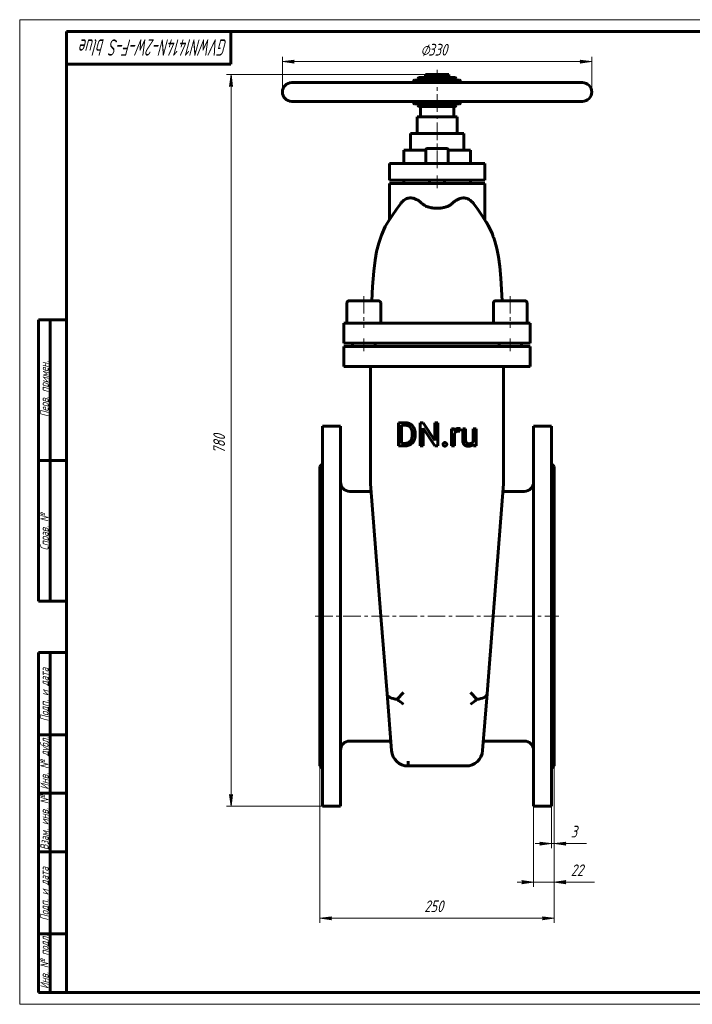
# Model space of a CAD drawing. Header units: millimetres. Extents: x 0 to 594, y 0 to 420.
# Tile 1 of 2: x 0 to 287, y 0 to 420. Entities that reach past the tile are written whole.
import ezdxf

# ---------------------------------------------------------------- set-up
doc = ezdxf.new("R2010")
doc.units = ezdxf.units.MM
for name, pattern in [('K5LT_AXLED', [12, 7.5, -1.5, 1.5, -1.5]), ('K5LT_BASIC', [0]), ('K5LT_THIN', [0])]:
    doc.linetypes.add(name, pattern=pattern)
doc.layers.add('Системный слой', color=7, linetype='Continuous')
doc.layers.add('Системный слой (1)', color=7, linetype='Continuous', true_color=0x6c6c6c)
doc.styles.add('KDIMTEXTSTYLE', font='txt', dxfattribs={"width": 0.96, "oblique": 15, "height": 5})
doc.styles.add('KTEXTSTYLE', font='txt', dxfattribs={"width": 0.96, "height": 5})
doc.dimstyles.new('KDIMSTYLE (0.40)', dxfattribs={"dimtxt": 5, "dimasz": 1, "dimexe": 2, "dimexo": 0, "dimgap": 1, "dimtad": 1, "dimlfac": 2.5, "dimtxsty": 'KDIMTEXTSTYLE', "dimsah": 1, "dimcen": 0, "dimdle": 1, "dimadec": 0, "dimazin": 0, "dimtfac": 0.667, "dimtmove": 0, "dimatfit": 3, "dimfxl": 1, "dimtvp": 1, "dimtolj": 1, "dimtzin": 0, "dimarcsym": 0})

# ---------------------------------------------------------------- blocks, each defined once
blk = doc.blocks.new('U0')
at = {"layer": 'Системный слой (1)', "color": 143, "linetype": 'K5LT_BASIC', "lineweight": 60, "true_color": 0x33acca}
for p, q in [((168.04, 393.15), (168.04, 393.75)), ((168.04, 384.55), (168.04, 385.15))]:
    blk.add_line(p, q, dxfattribs=at)
blk = doc.blocks.new('U1')
at = {"layer": 'Системный слой (1)', "color": 143, "linetype": 'K5LT_BASIC', "lineweight": 60, "true_color": 0x33acca}
for p, q in [((188.04, 393.15), (188.04, 393.75)), ((188.04, 384.55), (188.04, 385.15))]:
    blk.add_line(p, q, dxfattribs=at)
blk = doc.blocks.new('U2')
at = {"layer": 'Системный слой (1)', "color": 143, "linetype": 'K5LT_BASIC', "lineweight": 60, "true_color": 0x33acca}
for p, q in [((146.8, 300.11), (140.56, 300.11)), ((153.04, 300.11), (146.8, 300.11))]:
    blk.add_line(p, q, dxfattribs=at)
blk = doc.blocks.new('U3')
at = {"layer": 'Системный слой (1)', "color": 143, "linetype": 'K5LT_BASIC', "lineweight": 60, "true_color": 0x33acca}
for p, q in [((209.28, 300.11), (203.04, 300.11)), ((215.52, 300.11), (209.28, 300.11))]:
    blk.add_line(p, q, dxfattribs=at)
blk = doc.blocks.new('U4')
at = {"layer": 'Системный слой (1)', "color": 143, "linetype": 'K5LT_BASIC', "lineweight": 60, "true_color": 0x33acca}
for p, q in [((178.04, 365.07), (173.88, 365.07)), ((182.2, 365.07), (178.04, 365.07))]:
    blk.add_line(p, q, dxfattribs=at)
blk = doc.blocks.new('U5')
at = {"layer": 'Системный слой (1)', "color": 143, "linetype": 'K5LT_BASIC', "lineweight": 60, "true_color": 0x33acca}
for p, q in [((160.86, 339.38), (162.53, 341.63)), ((157.3, 334.03), (158.68, 336.21)), ((158.68, 336.21), (160.86, 339.38)), ((155.96, 331.74), (157.3, 334.03)), ((153.13, 324.63), (154.3, 328.11)), ((154.3, 328.11), (155.96, 331.74)), ((152.26, 321.09), (153.13, 324.63)), ((151.59, 317.36), (152.26, 321.09)), ((151.02, 312.75), (151.59, 317.36)), ((150.54, 306.13), (151.02, 312.75)), ((150.25, 300.11), (150.54, 306.13))]:
    blk.add_line(p, q, dxfattribs=at)
blk = doc.blocks.new('U6')
at = {"layer": 'Системный слой (1)', "color": 143, "linetype": 'K5LT_BASIC', "lineweight": 60, "true_color": 0x33acca}
for p, q in [((195.29, 339.28), (193.55, 341.63)), ((197.31, 336.33), (195.29, 339.28)), ((198.27, 334.84), (197.31, 336.33)), ((198.76, 334.06), (198.27, 334.84)), ((199.01, 333.65), (198.76, 334.06)), ((199.14, 333.45), (199.01, 333.65)), ((199.2, 333.34), (199.14, 333.45)), ((199.23, 333.3), (199.2, 333.34)), ((199.24, 333.28), (199.23, 333.3)), ((199.25, 333.26), (199.24, 333.28)), ((199.27, 333.22), (199.25, 333.26)), ((199.29, 333.19), (199.27, 333.22)), ((199.3, 333.18), (199.29, 333.19)), ((199.3, 333.17), (199.3, 333.18)), ((199.31, 333.17), (199.3, 333.17)), ((199.31, 333.16), (199.31, 333.17)), ((199.36, 333.08), (199.31, 333.16)), ((199.4, 333.02), (199.36, 333.08)), ((199.89, 332.15), (199.4, 333.02)), ((201.1, 329.73), (199.89, 332.15)), ((201.63, 328.46), (201.1, 329.73)), ((201.88, 327.82), (201.63, 328.46)), ((202, 327.51), (201.88, 327.82)), ((202.06, 327.34), (202, 327.51)), ((202.07, 327.32), (202.06, 327.34)), ((202.09, 327.25), (202.07, 327.32)), ((202.1, 327.23), (202.09, 327.25)), ((202.12, 327.17), (202.1, 327.23)), ((202.15, 327.09), (202.12, 327.17)), ((202.17, 327.05), (202.15, 327.09)), ((202.18, 327.03), (202.17, 327.05)), ((202.18, 327.02), (202.18, 327.03)), ((202.18, 327.01), (202.18, 327.02)), ((202.19, 326.98), (202.18, 327.01)), ((202.2, 326.94), (202.19, 326.98)), ((202.21, 326.92), (202.2, 326.94)), ((202.68, 325.51), (202.21, 326.92)), ((203.53, 322.4), (202.68, 325.51)), ((204.25, 318.85), (203.53, 322.4)), ((204.83, 314.79), (204.25, 318.85)), ((205.31, 309.79), (204.83, 314.79)), ((205.83, 300.11), (205.31, 309.79))]:
    blk.add_line(p, q, dxfattribs=at)
blk = doc.blocks.new('U7')
at = {"layer": 'Системный слой (1)', "color": 143, "linetype": 'K5LT_BASIC', "lineweight": 60, "true_color": 0x33acca}
for p, q in [((163.84, 364.35), (173.24, 364.35)), ((182.84, 364.35), (192.24, 364.35))]:
    blk.add_line(p, q, dxfattribs=at)
blk = doc.blocks.new('D0')
at = {"layer": 'Системный слой (1)'}
for points in [[(132.54, 36.72), (133.04, 37.38), (128.04, 36.72), (133.04, 36.06)], [(228.04, 36.72), (223.04, 37.38), (223.54, 36.72), (223.04, 36.06)]]:
    blk.add_hatch(color=7, dxfattribs=at).paths.add_polyline_path(points)
at = {"layer": 'Системный слой (1)', "color": 7, "linetype": 'K5LT_THIN', "lineweight": 18, "true_color": 0xffffff}
for p, q in [((128.04, 101.75), (128.04, 34.72)), ((228.04, 101.75), (228.04, 34.72)), ((128.04, 36.72), (133.04, 37.38)), ((133.04, 36.06), (128.04, 36.72)), ((133.04, 37.38), (132.54, 36.72)), ((132.54, 36.72), (133.04, 36.06)), ((223.54, 36.72), (223.04, 37.38)), ((223.04, 37.38), (228.04, 36.72)), ((228.04, 36.72), (223.04, 36.06)), ((223.04, 36.06), (223.54, 36.72))]:
    blk.add_line(p, q, dxfattribs=at)
blk.add_wipeout([(172.56, 37.72), (172.56, 45.1), (183.07, 45.1), (183.07, 37.72)]).dxf.layer = 'Системный слой (1)'
blk.add_line((128.04, 36.72), (228.04, 36.72), dxfattribs=at)
at = {"layer": 'Системный слой (1)', "color": 7, "insert": (172.56, 44.31), "char_height": 5, "attachment_point": 1, "style": 'KTEXTSTYLE'}
blk.add_mtext('\\fArial|b0|c204|p34;\\H5.0;\\W1.000;\\Q15;\\fGOST Type AU|b0|i0|c204|p34;\\Q15;\\W0.960;250', dxfattribs=at)
blk = doc.blocks.new('KDIMARROW_01')
at = {"layer": 'Системный слой'}
blk.add_hatch(color=0, dxfattribs=at).paths.add_polyline_path([(-5, -0.66), (0, 0), (-5, 0.66), (-4.5, 0)])
at = {"layer": 'Системный слой', "color": 0, "linetype": 'K5LT_THIN', "lineweight": 18}
for p, q in [((-4.5, 0), (-5, 0.66)), ((-5, 0.66), (0, 0)), ((0, 0), (-5, -0.66)), ((-5, -0.66), (-4.5, 0))]:
    blk.add_line(p, q, dxfattribs=at)
at = {"layer": 'Системный слой (1)', "color": 0, "linetype": 'K5LT_THIN', "lineweight": 18}
blk.add_line((401.94, 165.55), (401.54, 165.55), dxfattribs=at)
blk = doc.blocks.new('D1')
at = {"layer": 'Системный слой (1)'}
blk.add_hatch(color=7, dxfattribs=at).paths.add_polyline_path([(214.24, 51.43), (219.24, 52.09), (214.24, 52.75), (214.74, 52.09)])
at = {"layer": 'Системный слой (1)', "color": 7, "linetype": 'K5LT_THIN', "lineweight": 18, "true_color": 0xffffff}
for p, q in [((228.04, 101.75), (228.04, 50.09)), ((219.24, 84.55), (219.24, 50.09)), ((219.24, 52.09), (212.24, 52.09)), ((219.24, 52.09), (214.24, 52.75)), ((214.24, 52.75), (214.74, 52.09)), ((214.74, 52.09), (214.24, 51.43)), ((214.24, 51.43), (219.24, 52.09)), ((219.24, 52.09), (228.04, 52.09))]:
    blk.add_line(p, q, dxfattribs=at)
blk.add_wipeout([(235.05, 53.09), (235.05, 60.47), (242.9, 60.47), (242.9, 53.09)]).dxf.layer = 'Системный слой (1)'
at = {"layer": 'Системный слой (1)'}
blk.add_hatch(color=7, dxfattribs=at).paths.add_polyline_path([(232.54, 52.09), (233.04, 52.75), (228.04, 52.09), (233.04, 51.43)])
at = {"layer": 'Системный слой (1)', "color": 7, "linetype": 'K5LT_THIN', "lineweight": 18, "true_color": 0xffffff}
for p, q in [((233.04, 52.75), (228.04, 52.09)), ((228.04, 52.09), (233.04, 51.43)), ((228.04, 52.09), (235.04, 52.09)), ((228.04, 52.09), (233.04, 52.09)), ((232.54, 52.09), (233.04, 52.75)), ((233.04, 51.43), (232.54, 52.09)), ((233.05, 52.09), (245.22, 52.09))]:
    blk.add_line(p, q, dxfattribs=at)
at = {"layer": 'Системный слой (1)', "color": 7, "insert": (235.05, 59.68), "char_height": 5, "attachment_point": 1, "style": 'KTEXTSTYLE'}
blk.add_mtext('\\fArial|b0|c204|p34;\\H5.0;\\W1.000;\\Q15;\\fGOST Type AU|b0|i0|c204|p34;\\Q15;\\W0.960;22', dxfattribs=at)
blk = doc.blocks.new('D2')
at = {"layer": 'Системный слой (1)'}
blk.add_hatch(color=7, dxfattribs=at).paths.add_polyline_path([(221.84, 67.91), (226.84, 68.57), (221.84, 69.23), (222.34, 68.57)])
at = {"layer": 'Системный слой (1)', "color": 7, "linetype": 'K5LT_THIN', "lineweight": 18, "true_color": 0xffffff}
for p, q in [((228.04, 101.75), (228.04, 66.57)), ((226.84, 84.55), (226.84, 66.57)), ((226.84, 68.57), (219.84, 68.57)), ((226.84, 68.57), (221.84, 69.23)), ((221.84, 69.23), (222.34, 68.57)), ((222.34, 68.57), (221.84, 67.91)), ((221.84, 67.91), (226.84, 68.57)), ((226.84, 68.57), (228.04, 68.57))]:
    blk.add_line(p, q, dxfattribs=at)
blk.add_wipeout([(235.04, 69.57), (235.04, 76.95), (239.58, 76.95), (239.58, 69.57)]).dxf.layer = 'Системный слой (1)'
at = {"layer": 'Системный слой (1)'}
blk.add_hatch(color=7, dxfattribs=at).paths.add_polyline_path([(232.54, 68.57), (233.04, 69.23), (228.04, 68.57), (233.04, 67.91)])
at = {"layer": 'Системный слой (1)', "color": 7, "linetype": 'K5LT_THIN', "lineweight": 18, "true_color": 0xffffff}
for p, q in [((233.04, 69.23), (228.04, 68.57)), ((228.04, 68.57), (233.04, 67.91)), ((228.04, 68.57), (235.04, 68.57)), ((228.04, 68.57), (233.04, 68.57)), ((232.54, 68.57), (233.04, 69.23)), ((233.04, 67.91), (232.54, 68.57)), ((233.04, 68.57), (241.77, 68.57))]:
    blk.add_line(p, q, dxfattribs=at)
at = {"layer": 'Системный слой (1)', "color": 7, "insert": (235.04, 76.16), "char_height": 5, "attachment_point": 1, "style": 'KTEXTSTYLE'}
blk.add_mtext('\\fArial|b0|c204|p34;\\H5.0;\\W1.000;\\Q15;\\fGOST Type AU|b0|i0|c204|p34;\\Q15;\\W0.960;3', dxfattribs=at)
blk = doc.blocks.new('D3')
at = {"layer": 'Системный слой (1)'}
for points in [[(117.04, 401.45), (116.54, 402.11), (117.04, 402.77), (112.04, 402.11)], [(244.04, 402.11), (239.04, 402.77), (239.54, 402.11), (239.04, 401.45)]]:
    blk.add_hatch(color=7, dxfattribs=at).paths.add_polyline_path(points)
at = {"layer": 'Системный слой (1)', "color": 7, "linetype": 'K5LT_THIN', "lineweight": 18, "true_color": 0xffffff}
for p, q in [((112.04, 389.15), (112.04, 404.11)), ((244.04, 389.15), (244.04, 404.11)), ((112.04, 402.11), (117.04, 402.77)), ((117.04, 401.45), (112.04, 402.11)), ((117.04, 402.77), (116.54, 402.11)), ((116.54, 402.11), (117.04, 401.45)), ((239.54, 402.11), (239.04, 402.77)), ((239.04, 402.77), (244.04, 402.11)), ((244.04, 402.11), (239.04, 401.45)), ((239.04, 401.45), (239.54, 402.11))]:
    blk.add_line(p, q, dxfattribs=at)
blk.add_wipeout([(170.98, 403.11), (170.98, 410.49), (184.54, 410.49), (184.54, 403.11)]).dxf.layer = 'Системный слой (1)'
blk.add_line((112.04, 402.11), (244.04, 402.11), dxfattribs=at)
at = {"layer": 'Системный слой (1)', "color": 7, "char_height": 5, "attachment_point": 1, "style": 'KTEXTSTYLE'}
for s, insert in [('\\fArial|b0|c204|p34;\\H5.0;\\W1.000;\\Q15;\\fGOST Type AU|b0|i0|c204|p34;\\Q15;\\W0.960;⌀', (170.98, 409.69)), ('\\fArial|b0|c204|p34;\\H5.0;\\W1.000;\\Q15;\\fGOST Type AU|b0|i0|c204|p34;\\Q15;\\W0.960;330', (174.28, 409.69))]:
    blk.add_mtext(s, dxfattribs=dict(at, insert=insert))
blk = doc.blocks.new('D4')
at = {"layer": 'Системный слой (1)'}
for points in [[(90.84, 391.55), (90.18, 396.55), (89.53, 391.55), (90.18, 392.05)], [(90.18, 84.55), (90.84, 89.55), (90.18, 89.05), (89.53, 89.55)]]:
    blk.add_hatch(color=7, dxfattribs=at).paths.add_polyline_path(points)
at = {"layer": 'Системный слой (1)', "color": 7, "linetype": 'K5LT_THIN', "lineweight": 18, "true_color": 0xffffff}
for p, q in [((178.04, 396.55), (88.18, 396.55)), ((89.53, 391.55), (90.18, 396.55)), ((90.18, 396.55), (90.84, 391.55)), ((90.18, 392.05), (89.53, 391.55)), ((90.84, 391.55), (90.18, 392.05)), ((90.18, 84.55), (89.53, 89.55)), ((89.53, 89.55), (90.18, 89.05)), ((90.18, 89.05), (90.84, 89.55)), ((90.84, 89.55), (90.18, 84.55)), ((133.04, 84.55), (88.18, 84.55))]:
    blk.add_line(p, q, dxfattribs=at)
blk.add_wipeout([(89.18, 234.88), (81.8, 234.88), (81.8, 245.77), (89.18, 245.77)]).dxf.layer = 'Системный слой (1)'
blk.add_line((90.18, 396.55), (90.18, 84.55), dxfattribs=at)
at = {"layer": 'Системный слой (1)', "color": 7, "insert": (82.6, 234.88), "char_height": 5, "attachment_point": 1, "rotation": 90, "style": 'KTEXTSTYLE'}
blk.add_mtext('\\fArial|b0|c204|p34;\\H5.0;\\W1.000;\\Q15;\\fGOST Type AU|b0|i0|c204|p34;\\Q15;\\W0.960;780', dxfattribs=at)
blk = doc.blocks.new('D5')
at = {"layer": 'Системный слой (1)'}
for points in [[(462.27, 211.77), (465.81, 215.37), (461.47, 212.81), (462.26, 212.6)], [(338.07, 115.74), (342.42, 118.3), (341.62, 118.51), (341.61, 119.33)]]:
    blk.add_hatch(color=7, dxfattribs=at).paths.add_polyline_path(points)
at = {"layer": 'Системный слой (1)', "color": 7, "linetype": 'K5LT_THIN', "lineweight": 18, "true_color": 0xffffff}
for p, q in [((338.07, 115.74), (465.81, 215.37)), ((461.47, 212.81), (465.81, 215.37)), ((465.81, 215.37), (462.27, 211.77)), ((462.26, 212.6), (461.47, 212.81)), ((462.27, 211.77), (462.26, 212.6)), ((338.07, 115.74), (341.61, 119.33)), ((342.42, 118.3), (338.07, 115.74)), ((341.61, 119.33), (341.62, 118.51)), ((341.62, 118.51), (342.42, 118.3))]:
    blk.add_line(p, q, dxfattribs=at)
blk.add_wipeout([(484.94, 229.72), (484.94, 237.11), (498.5, 237.11), (498.5, 229.72)]).dxf.layer = 'Системный слой (1)'
for p, q in [((465.81, 215.37), (482.94, 228.72)), ((482.94, 228.72), (501.06, 228.72))]:
    blk.add_line(p, q, dxfattribs=at)
at = {"layer": 'Системный слой (1)', "color": 7, "char_height": 5, "attachment_point": 1, "style": 'KTEXTSTYLE'}
for s, insert in [('\\fArial|b0|c204|p34;\\H5.0;\\W1.000;\\Q15;\\fGOST Type AU|b0|i0|c204|p34;\\Q15;\\W0.960;⌀', (484.94, 236.31)), ('\\fArial|b0|c204|p34;\\H5.0;\\W1.000;\\Q15;\\fGOST Type AU|b0|i0|c204|p34;\\Q15;\\W0.960;405', (488.25, 236.31))]:
    blk.add_mtext(s, dxfattribs=dict(at, insert=insert))
blk = doc.blocks.new('D6')
at = {"layer": 'Системный слой (1)'}
for points in [[(467.74, 170.8), (472.66, 171.9), (467.62, 172.11), (468.17, 171.5)], [(336.26, 159), (335.71, 159.61), (336.15, 160.31), (331.23, 159.21)]]:
    blk.add_hatch(color=7, dxfattribs=at).paths.add_polyline_path(points)
at = {"layer": 'Системный слой (1)', "color": 7, "linetype": 'K5LT_THIN', "lineweight": 18, "true_color": 0xffffff}
for p, q in [((331.23, 159.21), (472.66, 171.9)), ((468.17, 171.5), (467.62, 172.11)), ((467.62, 172.11), (472.66, 171.9)), ((472.66, 171.9), (467.74, 170.8)), ((467.74, 170.8), (468.17, 171.5)), ((331.23, 159.21), (336.15, 160.31)), ((336.15, 160.31), (335.71, 159.61)), ((335.71, 159.61), (336.26, 159)), ((336.26, 159), (331.23, 159.21))]:
    blk.add_line(p, q, dxfattribs=at)
blk.add_wipeout([(497.36, 174.94), (497.36, 182.32), (510.41, 182.32), (510.41, 174.94)]).dxf.layer = 'Системный слой (1)'
for p, q in [((472.66, 171.9), (495.36, 173.94)), ((495.36, 173.94), (512.96, 173.94))]:
    blk.add_line(p, q, dxfattribs=at)
at = {"layer": 'Системный слой (1)', "color": 7, "char_height": 5, "attachment_point": 1, "style": 'KTEXTSTYLE'}
for s, insert in [('\\fArial|b0|c204|p34;\\H5.0;\\W1.000;\\Q15;\\fGOST Type AU|b0|i0|c204|p34;\\Q15;\\W0.960;⌀', (497.36, 181.52)), ('\\fArial|b0|c204|p34;\\H5.0;\\W1.000;\\Q15;\\fGOST Type AU|b0|i0|c204|p34;\\Q15;\\W0.960;355', (500.67, 181.52))]:
    blk.add_mtext(s, dxfattribs=dict(at, insert=insert))
blk = doc.blocks.new('U19')
at = {"color": 7, "linetype": 'K5LT_THIN', "lineweight": 18, "true_color": 0xffffff}
for p, q in [((0, 0), (0, 420)), ((0, 420), (594, 420)), ((594, 0), (0, 0))]:
    blk.add_line(p, q, dxfattribs=at)
at = {"color": 143, "linetype": 'K5LT_BASIC', "lineweight": 60, "true_color": 0x33acca}
for p, q in [((20, 5), (20, 415)), ((20, 415), (589, 415)), ((90, 415), (90, 401)), ((90, 401), (20, 401)), ((8, 172), (8, 292)), ((20, 292), (8, 292)), ((13, 172), (13, 292)), ((20, 232), (8, 232)), ((20, 172), (8, 172)), ((8, 5), (8, 150)), ((20, 150), (8, 150)), ((13, 5), (13, 150)), ((20, 115), (8, 115)), ((20, 90), (8, 90)), ((20, 65), (8, 65)), ((20, 30), (8, 30)), ((20, 5), (8, 5)), ((589, 5), (20, 5))]:
    blk.add_line(p, q, dxfattribs=at)
at = {"color": 7, "attachment_point": 1, "style": 'KTEXTSTYLE'}
for s, insert, char_height, rotation in [('\\fArial|b0|c204|p34;\\H5.0;\\W1.000;\\Q15;\\fGOST Type AU|b0|i0|c204|p34;\\Q15;\\W0.710;\\H7.00;GVWN1414N-2W-F-S blue', (88.66, 404.64), 7, 180), ('\\fArial|b0|c204|p34;\\H5.0;\\W1.000;\\Q15;\\fGOST Type AU|b0|i0|c204|p34;\\Q15;\\W0.960;\\H3.50;Перв. примен.', (8.82, 250.52), 3.5, 90), ('\\fArial|b0|c204|p34;\\H5.0;\\W1.000;\\Q15;\\fGOST Type AU|b0|i0|c204|p34;\\Q15;\\W0.960;\\H3.50;Справ. №', (8.82, 193.63), 3.5, 90), ('\\fArial|b0|c204|p34;\\H5.0;\\W1.000;\\Q15;\\fGOST Type AU|b0|i0|c204|p34;\\Q15;\\W0.960;\\H3.50;Подп. и дата', (8.82, 120.66), 3.5, 90), ('\\fArial|b0|c204|p34;\\H5.0;\\W1.000;\\Q15;\\fGOST Type AU|b0|i0|c204|p34;\\Q15;\\W0.960;\\H3.50;Инв. № дубл.', (8.82, 91.57), 3.5, 90), ('\\fArial|b0|c204|p34;\\H5.0;\\W1.000;\\Q15;\\fGOST Type AU|b0|i0|c204|p34;\\Q15;\\W0.960;\\H3.50;Взам. инв. №', (8.82, 65.8), 3.5, 90), ('\\fArial|b0|c204|p34;\\H5.0;\\W1.000;\\Q15;\\fGOST Type AU|b0|i0|c204|p34;\\Q15;\\W0.960;\\H3.50;Подп. и дата', (8.82, 35.66), 3.5, 90), ('\\fArial|b0|c204|p34;\\H5.0;\\W1.000;\\Q15;\\fGOST Type AU|b0|i0|c204|p34;\\Q15;\\W0.960;\\H3.50;Инв. № подл.', (8.82, 6.57), 3.5, 90)]:
    blk.add_mtext(s, dxfattribs=dict(at, insert=insert, char_height=char_height, rotation=rotation))

msp = doc.modelspace()

# ---------------------------------------------------------------- linework, layer by layer
at = {"layer": 'Системный слой (1)', "color": 143, "linetype": 'K5LT_BASIC', "lineweight": 60, "true_color": 0x33acca}
for p, q in [((170.0385, 394.1532), (170.0385, 394.9532)), ((185.6385, 395.3532), (170.4385, 395.3532)), ((173.0385, 396.5532), (183.0385, 396.5532)), ((173.0385, 395.3532), (173.0385, 396.5532)), ((183.0385, 395.3532), (183.0385, 396.5532)), ((186.0385, 394.1532), (186.0385, 394.9532)), ((116.0385, 393.1532), (240.0385, 393.1532)), ((187.6385, 394.1532), (168.4385, 394.1532)), ((116.0385, 385.1532), (240.0385, 385.1532)), ((168.4385, 384.1532), (187.6385, 384.1532)), ((170.0385, 383.3532), (170.0385, 384.1532)), ((170.4385, 382.9532), (185.6385, 382.9532)), ((170.9385, 378.5532), (170.9385, 382.9532)), ((185.1385, 378.5532), (185.1385, 382.9532)), ((186.0385, 383.3532), (186.0385, 384.1532)), ((169.5185, 371.4532), (169.5185, 378.5532)), ((169.5185, 378.5532), (186.5585, 378.5532)), ((186.5585, 371.4532), (186.5585, 378.5532)), ((166.6785, 371.4532), (189.3985, 371.4532)), ((166.6785, 364.3532), (166.6785, 371.4532)), ((189.3985, 364.3532), (189.3985, 371.4532)), ((163.8385, 358.6732), (163.8385, 364.3532)), ((173.2385, 364.4332), (173.2385, 358.6732)), ((182.8385, 364.4332), (182.8385, 358.6732)), ((192.2385, 358.6732), (192.2385, 364.3532)), ((157.726, 351.5732), (157.726, 358.6732)), ((157.726, 358.6732), (158.593, 358.6732)), ((158.593, 358.6732), (171.8055, 358.6732)), ((171.8055, 358.6732), (184.2716, 358.6732)), ((184.2716, 358.6732), (197.4841, 358.6732)), ((197.4841, 358.6732), (198.351, 358.6732)), ((198.351, 351.5732), (198.351, 358.6732)), ((158.593, 351.5732), (157.726, 351.5732)), ((157.726, 350.1532), (158.593, 350.1532)), ((157.726, 334.7146), (157.726, 350.1532)), ((158.593, 351.5732), (171.8055, 351.5732)), ((158.593, 350.1532), (171.8055, 350.1532)), ((163.8385, 350.1532), (163.8385, 351.5732)), ((184.2716, 351.5732), (171.8055, 351.5732)), ((171.8055, 350.1532), (184.2716, 350.1532)), ((174.8385, 351.5732), (174.8385, 350.1532)), ((181.2385, 351.5732), (181.2385, 350.1532)), ((184.2716, 351.5732), (197.4841, 351.5732)), ((184.2716, 350.1532), (197.4841, 350.1532)), ((192.2385, 350.1532), (192.2385, 351.5732)), ((198.351, 351.5732), (197.4841, 351.5732)), ((197.4841, 350.1532), (198.351, 350.1532)), ((198.351, 334.7146), (198.351, 350.1532)), ((139.5985, 299.1532), (139.5985, 290.5132)), ((153.9985, 299.1532), (153.9985, 290.5132)), ((202.0785, 299.1532), (202.0785, 290.5132)), ((215.5185, 300.1132), (215.0435, 300.1132)), ((216.4785, 299.1532), (216.4785, 290.5132)), ((138.2785, 290.5132), (146.7985, 290.5132)), ((138.2785, 281.9932), (138.2785, 290.5132)), ((146.7985, 290.5132), (209.2785, 290.5132)), ((209.2785, 290.5132), (217.7985, 290.5132)), ((217.7985, 281.9932), (217.7985, 290.5132)), ((146.7985, 281.9932), (138.2785, 281.9932)), ((141.9985, 281.9932), (141.9985, 280.5732)), ((146.7985, 281.9932), (209.2785, 281.9932)), ((151.5985, 281.9932), (151.5985, 280.5732)), ((204.4785, 281.9932), (204.4785, 280.5732)), ((217.7985, 281.9932), (209.2785, 281.9932)), ((214.0785, 281.9932), (214.0785, 280.5732)), ((138.2785, 272.0532), (138.2785, 280.5732)), ((138.2785, 280.5732), (146.7985, 280.5732)), ((146.7985, 280.5732), (209.2785, 280.5732)), ((209.2785, 280.5732), (217.7985, 280.5732)), ((217.7985, 272.0532), (217.7985, 280.5732)), ((146.7985, 272.0532), (138.2785, 272.0532)), ((146.7985, 272.0532), (209.2785, 272.0532)), ((149.6385, 272.0532), (149.6385, 222.6312)), ((206.4385, 222.6312), (206.4385, 272.0532)), ((217.7985, 272.0532), (209.2785, 272.0532)), ((164.3614, 248.0839), (161.5649, 248.0839)), ((161.5649, 248.0839), (161.5649, 238.201)), ((172.0798, 248.0839), (170.7698, 248.0839)), ((170.7698, 248.0839), (170.7698, 238.201)), ((177.0755, 240.4409), (172.0798, 248.0839)), ((177.0755, 248.0839), (177.0755, 240.4409)), ((178.372, 248.0839), (177.0755, 248.0839)), ((178.372, 238.201), (178.372, 248.0839)), ((129.2385, 246.5532), (129.2385, 84.5532)), ((129.2385, 246.5532), (136.8385, 246.5532)), ((136.8385, 246.5532), (136.8385, 84.5532)), ((162.8749, 247.0114), (162.8749, 239.2667)), ((164.3614, 247.0114), (162.8749, 247.0114)), ((172.0798, 245.8236), (177.0552, 238.201)), ((172.0798, 238.201), (172.0798, 245.8236)), ((184.2555, 245.5453), (184.2555, 238.201)), ((185.4773, 245.5453), (184.2555, 245.5453)), ((185.502, 244.7056), (185.4773, 245.5453)), ((187.7987, 244.4186), (187.8055, 245.586)), ((190.218, 245.5453), (188.9623, 245.5453)), ((188.9623, 245.5453), (188.9623, 240.8075)), ((190.218, 240.7939), (190.218, 245.5453)), ((193.4829, 245.5453), (193.4829, 240.2014)), ((194.7454, 245.5453), (193.4829, 245.5453)), ((194.7454, 238.201), (194.7454, 245.5453)), ((226.8385, 246.5532), (219.2385, 246.5532)), ((219.2385, 246.5532), (219.2385, 84.5532)), ((226.8385, 246.5532), (226.8385, 84.5532)), ((167.4227, 242.8438), (167.4227, 243.4479)), ((168.7191, 242.8438), (168.7191, 243.4343)), ((185.5112, 238.201), (185.5112, 243.4184)), ((161.5649, 238.201), (164.2393, 238.201)), ((162.8749, 239.2667), (164.2393, 239.2667)), ((170.7698, 238.201), (172.0798, 238.201)), ((177.0552, 238.201), (178.372, 238.201)), ((184.2555, 238.201), (185.5112, 238.201)), ((193.5178, 238.9276), (193.544, 238.201)), ((193.544, 238.201), (194.7454, 238.201)), ((128.0385, 229.3532), (129.2385, 230.5532)), ((128.0385, 229.3532), (128.0385, 101.7532)), ((228.0385, 229.3532), (226.8385, 230.5532)), ((228.0385, 229.3532), (228.0385, 101.7532)), ((140.8385, 218.8032), (149.917, 218.8032)), ((149.6603, 222.076), (154.0934, 165.5532)), ((201.9836, 165.5532), (206.4168, 222.076)), ((206.1601, 218.8032), (215.2385, 218.8032)), ((154.0934, 165.5532), (156.6906, 132.439)), ((199.3864, 132.439), (201.9836, 165.5532)), ((158.5919, 108.198), (156.6906, 132.439)), ((161.0898, 130.0967), (163.7689, 132.9941)), ((194.9872, 130.0967), (192.3082, 132.9941)), ((199.3864, 132.439), (197.4852, 108.198)), ((140.8385, 112.3032), (158.2699, 112.3032)), ((197.8071, 112.3032), (215.2385, 112.3032)), ((128.0385, 101.7532), (129.2385, 100.5532)), ((165.6701, 101.6532), (165.6701, 103.7327)), ((165.6701, 101.6532), (190.4069, 101.6532)), ((228.0385, 101.7532), (226.8385, 100.5532)), ((129.2385, 84.5532), (136.8385, 84.5532)), ((226.8385, 84.5532), (219.2385, 84.5532))]:
    msp.add_line(p, q, dxfattribs=at)
at = {"layer": 'Системный слой (1)', "color": 30, "linetype": 'K5LT_AXLED', "lineweight": 18, "true_color": 0xff8000}
for p, q in [((178.0385, 356.6732), (178.0385, 398.5532)), ((178.0385, 348.1532), (178.0385, 353.5732)), ((146.7985, 302.1132), (146.7985, 288.5132)), ((209.2785, 302.1132), (209.2785, 288.5132)), ((146.7985, 283.9932), (146.7985, 278.5732)), ((209.2785, 283.9932), (209.2785, 278.5732)), ((126.0385, 165.5532), (203.9836, 165.5532)), ((199.9836, 165.5532), (230.0385, 165.5532))]:
    msp.add_line(p, q, dxfattribs=at)
at = {"layer": 'Системный слой (1)', "color": 143, "linetype": 'K5LT_BASIC', "lineweight": 60, "true_color": 0x33acca}
for centre, radius, start, end in [((170.4385, 394.9532), 0.4, 90, 180), ((185.6385, 394.9532), 0.4, 0, 90), ((116.0385, 389.1532), 4, 90, 270), ((168.4385, 393.7532), 0.4, 90, 180), ((187.6385, 393.7532), 0.4, 0, 90), ((240.0385, 389.1532), 4, 270, 90), ((168.4385, 384.5532), 0.4, 180, 270), ((170.4385, 383.3532), 0.4, 180, 270), ((185.6385, 383.3532), 0.4, 270, 0), ((187.6385, 384.5532), 0.4, 270, 0), ((173.8785, 364.4332), 0.64, 90, 180), ((182.1985, 364.4332), 0.64, 0, 90), ((140.5585, 299.1532), 0.96, 90, 180), ((153.0385, 299.1532), 0.96, 0, 90), ((203.0385, 299.1532), 0.96, 90, 180), ((215.5185, 299.1532), 0.96, 0, 90), ((140.8385, 222.8032), 4, 180, 270), ((156.7385, 222.6312), 7.1, 180, 184.484606), ((199.3385, 222.6312), 7.1, 355.515394, 0), ((215.2385, 222.8032), 4, 270, 0), ((140.8385, 108.3032), 4, 90, 180), ((215.2385, 108.3032), 4, 0, 90), ((165.6701, 108.7532), 7.1, 184.484606, 270), ((190.4069, 108.7532), 7.1, 270, 355.515394)]:
    msp.add_arc(centre, radius, start, end, dxfattribs=at)
for centre, major_axis, start_param, end_param in [((163.7689, 132.9941), (7.0783, 0.5552), 3.14159265, 4.29203101), ((192.3082, 132.9941), (-7.0783, 0.5552), 1.99115429, 3.14159265), ((163.7689, 132.9941), (-7.0102, 6.4819), 1.57079633, 1.93583652), ((192.3082, 132.9941), (-7.0102, -6.4819), 1.20575613, 1.57079633)]:
    msp.add_ellipse(centre, major_axis=major_axis, ratio=0.41331574, start_param=start_param, end_param=end_param, dxfattribs=at)
for points, degree, knots in [([(162.5261, 341.6341), (162.6692, 341.8207), (162.9644, 342.1717), (163.5503, 342.7493), (164.0607, 343.1258), (164.6296, 343.4535), (165.0556, 343.6492), (165.5893, 343.8187), (166.1485, 343.933), (166.621, 343.965), (167.1279, 343.9501), (167.6191, 343.8953), (168.1335, 343.7719), (168.6659, 343.5948), (169.2223, 343.3593), (169.7732, 343.0505), (170.4223, 342.6216), (170.8201, 342.3093), (171.1251, 342.0401)], 3, [0, 0, 0, 0, 1.07582431, 2.16729742, 4.13765475, 4.52529288, 5.93489505, 6.92105011, 7.97140828, 9.5227533, 9.93804345, 11.20914538, 12.66282284, 13.24229743, 14.65147324, 16.28813389, 16.88478347, 19, 19, 19, 19]), ([(184.2716, 341.4333), (184.1774, 341.3484), (183.9748, 341.1818), (183.5897, 340.9157), (183.1097, 340.6416), (182.6179, 340.415), (182.1665, 340.2388), (181.799, 340.113), (181.4032, 339.9953), (181.0401, 339.9017), (180.6537, 339.8155), (180.272, 339.7434), (179.8053, 339.6714), (179.373, 339.6213), (178.9149, 339.5845), (178.4584, 339.5612), (177.9132, 339.5544), (177.4468, 339.5688), (177.0545, 339.5927), (176.6976, 339.6224), (176.2613, 339.6729), (175.8353, 339.7383), (175.4702, 339.8067), (175.1247, 339.8811), (174.7268, 339.9799), (174.2971, 340.1061), (173.9091, 340.2397), (173.4236, 340.4285), (172.9131, 340.668), (172.4267, 340.9553), (172.077, 341.2021), (171.892, 341.3553), (171.8055, 341.4333)], 3, [0, 0, 0, 0, 1.34678153, 2.68036538, 4.45110531, 6.20753646, 7.07836327, 8.18291167, 9.08812736, 10.03751284, 10.79402258, 11.78121695, 12.62283481, 13.87878256, 14.57343913, 15.53815719, 16.75698131, 17.98998545, 18.46674012, 19.23822962, 20.26287964, 21.28565189, 22.05177046, 22.73408863, 23.67782904, 24.88762671, 25.93364569, 26.7257496, 28.89493568, 30.53854678, 31.76354584, 33, 33, 33, 33]), ([(184.9519, 342.0401), (185.2849, 342.3339), (185.739, 342.6865), (186.3804, 343.0937), (186.8668, 343.3594), (187.3709, 343.5796), (188.0489, 343.8112), (188.6978, 343.9398), (189.363, 343.9659), (189.8472, 343.9378), (190.3069, 343.8614), (190.7459, 343.7409), (191.1943, 343.5741), (191.786, 343.2804), (192.3383, 342.8938), (192.8335, 342.4507), (193.1844, 342.0883), (193.4328, 341.7882), (193.551, 341.6341)], 3, [0, 0, 0, 0, 2.30947491, 3.09051072, 4.28097774, 5.52062161, 6.38085233, 8.66863924, 9.67594256, 10.62837061, 11.7608835, 12.62005259, 13.45578581, 14.66885694, 16.49920278, 17.17016226, 18.11226219, 19, 19, 19, 19]), ([(186.2205, 245.4265), (185.7895, 245.172), (185.5066, 244.7131), (185.502, 244.7056)], 2, [0, 0, 0, 1.96730614, 2, 2, 2])]:
    msp.add_open_spline(points, degree=degree, knots=knots, dxfattribs=at)
for points, degree in [([(171.8055, 341.4333), (171.5799, 341.6366), (171.353, 341.8389), (171.1251, 342.0401)], 3), ([(184.9519, 342.0401), (184.724, 341.8389), (184.4972, 341.6366), (184.2716, 341.4333)], 3), ([(168.7191, 243.4343), (168.7191, 244.5068), (168.0947, 246.2241), (166.934, 247.4391), (165.3321, 248.0839), (164.3614, 248.0839)], 2), ([(167.4227, 243.4479), (167.4227, 244.2963), (167.0155, 245.6199), (166.2281, 246.5363), (165.0945, 247.0114), (164.3614, 247.0114)], 2), ([(185.5112, 243.4184), (185.6411, 243.728), (185.8574, 243.957)], 2), ([(185.8574, 243.957), (186.0882, 244.2014), (186.4208, 244.3371)], 2), ([(187.2489, 245.6811), (186.6516, 245.6811), (186.2205, 245.4265)], 2), ([(186.4208, 244.3371), (186.7534, 244.4729), (187.1878, 244.4729)], 2), ([(187.1878, 244.4729), (187.3642, 244.4729), (187.6426, 244.4525), (187.7987, 244.4186)], 2), ([(187.8055, 245.586), (187.7376, 245.6199), (187.3846, 245.6811), (187.2489, 245.6811)], 2), ([(164.2393, 238.201), (165.271, 238.201), (166.9204, 238.8458), (168.0947, 240.0541), (168.7191, 241.7713), (168.7191, 242.8438)], 2), ([(164.2393, 239.2667), (165.2981, 239.2667), (166.71, 240.1559), (167.4227, 241.7645), (167.4227, 242.8438)], 2), ([(180.7942, 239.4058), (180.5939, 239.1852), (180.5939, 238.8662)], 2), ([(181.3745, 239.6264), (180.9944, 239.6264), (180.7942, 239.4058)], 2), ([(181.9549, 239.4058), (181.7546, 239.6264), (181.3745, 239.6264)], 2), ([(182.1551, 238.8662), (182.1551, 239.1852), (181.9549, 239.4058)], 2), ([(188.9623, 240.8075), (188.9623, 240.0744), (189.3085, 239.0291), (189.9465, 238.3775), (190.3911, 238.2213)], 2), ([(190.6355, 239.4669), (190.442, 239.6536), (190.218, 240.2984), (190.218, 240.7939)], 2), ([(191.5688, 239.1309), (191.3108, 239.1309), (190.8289, 239.2802), (190.6355, 239.4669)], 2), ([(192.8381, 239.4398), (192.3697, 239.1309), (191.5688, 239.1309)], 2), ([(193.4829, 240.2014), (193.2733, 239.7268), (192.8381, 239.4398)], 2), ([(180.5939, 238.8662), (180.5939, 238.554), (180.7942, 238.3368)], 2), ([(180.7942, 238.3368), (180.9944, 238.1195), (181.3745, 238.1195)], 2), ([(181.3745, 238.1195), (181.7546, 238.1195), (181.9549, 238.3368)], 2), ([(181.9549, 238.3368), (182.1551, 238.554), (182.1551, 238.8662)], 2), ([(190.3911, 238.2213), (190.8357, 238.0652), (191.3719, 238.0652)], 2), ([(191.3719, 238.0652), (192.1593, 238.0652), (192.7091, 238.3198)], 2), ([(192.7091, 238.3198), (193.196, 238.5452), (193.5178, 238.9276)], 2)]:
    msp.add_open_spline(points, degree=degree, dxfattribs=at)

# ---------------------------------------------------------------- block references
at = {"layer": 'Системный слой (1)'}
for name in ['U0', 'U1', 'U7', 'U4', 'U5', 'U6', 'U2', 'U3']:
    msp.add_blockref(name, (0, 0), dxfattribs=at)

# ---------------------------------------------------------------- next in the draw order: dimensions: what is measured, and where the dimension line sits
at = {"layer": 'Системный слой (1)', "color": 7}
dim = msp.add_linear_dim(base=(112.0385, 402.107), p1=(244.0385, 389.1532), p2=(112.0385, 389.1532), angle=180, dimstyle='KDIMSTYLE (0.40)', override={"dimexo": 0, "dimpost": '\\fGOST Type AU|b0|c204|p34;\\H5.0;\\W0.960;\\Q15;∅<>', "dimblk1": 'KDIMARROW_01', "dimblk2": 'KDIMARROW_01', "dimse1": 0, "dimse2": 0, "dimclrt": 7, "dimtol": 1, "dimtp": 0, "dimtm": 0, "dimtdec": 5, "dimtolj": 1}, dxfattribs=at)
dim.commit()
dim.dimension.update_dxf_attribs({"geometry": 'D3', "text_midpoint": (178.0385, 402.107), "dimtype": 160})
dim = msp.add_linear_dim(base=(128.0385, 36.7227), p1=(228.0385, 101.7532), p2=(128.0385, 101.7532), dimstyle='KDIMSTYLE (0.40)', override={"dimexo": 0, "dimpost": '\\fGOST Type AU|b0|c204|p34;\\H5.0;\\W0.960;\\Q15;<>', "dimblk1": 'KDIMARROW_01', "dimblk2": 'KDIMARROW_01', "dimse1": 0, "dimse2": 0, "dimclrt": 7, "dimtol": 1, "dimtp": 0, "dimtm": 0, "dimtdec": 5, "dimtolj": 1}, dxfattribs=at)
dim.commit()
dim.dimension.update_dxf_attribs({"geometry": 'D0', "text_midpoint": (178.0385, 36.7227), "dimtype": 160})

# ---------------------------------------------------------------- next in the draw order: dimensions: what is measured, and where the dimension line sits
dim = msp.add_linear_dim(base=(90.1846, 396.5532), p1=(133.0385, 84.5532), p2=(178.0385, 396.5532), angle=90, dimstyle='KDIMSTYLE (0.40)', override={"dimexo": 0, "dimpost": '\\fGOST Type AU|b0|c204|p34;\\H5.0;\\W0.960;\\Q15;<>', "dimblk1": 'KDIMARROW_01', "dimblk2": 'KDIMARROW_01', "dimse1": 0, "dimse2": 0, "dimclrt": 7, "dimtol": 1, "dimtp": 0, "dimtm": 0, "dimtdec": 5, "dimtolj": 1}, dxfattribs=at)
dim.commit()
dim.dimension.update_dxf_attribs({"geometry": 'D4', "text_midpoint": (90.1846, 240.5532), "dimtype": 160})
dim = msp.add_linear_dim(base=(219.2385, 52.0921), p1=(228.0385, 101.7532), p2=(219.2385, 84.5532), dimstyle='KDIMSTYLE (0.40)', override={"dimexo": 0, "dimtoh": 1, "dimpost": '\\fGOST Type AU|b0|c204|p34;\\H5.0;\\W0.960;\\Q15;<>', "dimblk1": 'KDIMARROW_01', "dimblk2": 'KDIMARROW_01', "dimse1": 0, "dimse2": 0, "dimclrt": 7, "dimtol": 1, "dimtp": 0, "dimtm": 0, "dimtdec": 5, "dimtmove": 1, "dimtolj": 1}, dxfattribs=at)
dim.commit()
dim.dimension.update_dxf_attribs({"geometry": 'D1', "text_midpoint": (239.1395, 52.0921), "dimtype": 160})

# ---------------------------------------------------------------- next in the draw order: dimensions: what is measured, and where the dimension line sits
dim = msp.add_linear_dim(base=(226.8385, 68.5721), p1=(228.0385, 101.7532), p2=(226.8385, 84.5532), dimstyle='KDIMSTYLE (0.40)', override={"dimexo": 0, "dimtoh": 1, "dimpost": '\\fGOST Type AU|b0|c204|p34;\\H5.0;\\W0.960;\\Q15;<>', "dimblk1": 'KDIMARROW_01', "dimblk2": 'KDIMARROW_01', "dimse1": 0, "dimse2": 0, "dimclrt": 7, "dimtol": 1, "dimtp": 0, "dimtm": 0, "dimtdec": 5, "dimtmove": 1, "dimtolj": 1}, dxfattribs=at)
dim.commit()
dim.dimension.update_dxf_attribs({"geometry": 'D2', "text_midpoint": (237.4077, 68.5721), "dimtype": 160})

# ---------------------------------------------------------------- next in the draw order: dimensions: what is measured, and where the dimension line sits
dim = msp.add_diameter_dim_2p(p1=(242.2612, 41.0196), p2=(561.6208, 290.0868), dimstyle='KDIMSTYLE (0.40)', override={"dimtih": 1, "dimtoh": 1, "dimpost": '\\fGOST Type AU|b0|c204|p34;\\H5.0;\\W0.960;\\Q15;<>', "dimblk1": 'KDIMARROW_01', "dimblk2": 'KDIMARROW_01', "dimclrt": 7, "dimtol": 1, "dimtp": 0, "dimtm": 0, "dimtdec": 5, "dimtmove": 1, "dimatfit": 2, "dimtolj": 1}, dxfattribs=at)
dim.commit()
dim.dimension.update_dxf_attribs({"geometry": 'D5', "text_midpoint": (484.941, 228.7248), "dimtype": 163})

# ---------------------------------------------------------------- next in the draw order: dimensions: what is measured, and where the dimension line sits
dim = msp.add_diameter_dim_2p(p1=(225.1513, 149.6891), p2=(578.7306, 181.4173), dimstyle='KDIMSTYLE (0.40)', override={"dimtih": 1, "dimtoh": 1, "dimpost": '\\fGOST Type AU|b0|c204|p34;\\H5.0;\\W0.960;\\Q15;<>', "dimblk1": 'KDIMARROW_01', "dimblk2": 'KDIMARROW_01', "dimclrt": 7, "dimtol": 1, "dimtp": 0, "dimtm": 0, "dimtdec": 5, "dimtmove": 1, "dimatfit": 2, "dimtolj": 1}, dxfattribs=at)
dim.commit()
dim.dimension.update_dxf_attribs({"geometry": 'D6', "text_midpoint": (497.362, 173.9363), "dimtype": 163})

# ---------------------------------------------------------------- next in the draw order: block references
msp.add_blockref('U19', (0, 0))

doc.saveas('drawing.dxf')
